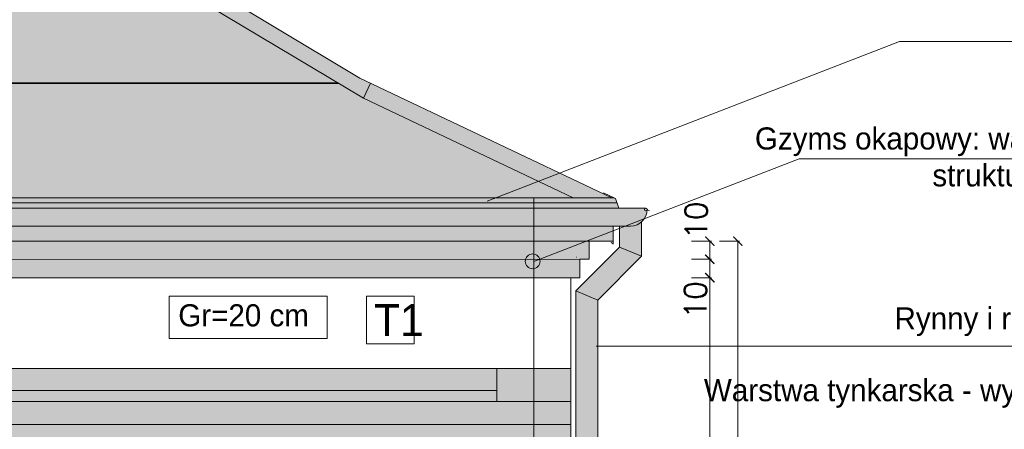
# Model space of a CAD drawing. Header units: millimetres. Extents: x -587 to 33545, y -26688 to 22494.
# Tile 17 of 256: x 2368 to 2903, y 8039 to 8262. Entities that reach past the tile are written whole.
import ezdxf
from ezdxf.lldxf.tags import DXFTag

# ---------------------------------------------------------------- set-up
doc = ezdxf.new("R2010")
doc.units = ezdxf.units.MM
doc.header["$MEASUREMENT"] = 0
for name, color, linetype, lineweight in [('A_linie widokowe', 5, 'Continuous', 18), ('l.przerywana', 104, 'ICAD_ISO03W100', 5), ('l.widokowa', 140, 'Continuous', 15), ('l.wypełnien', 253, 'Continuous', 5), ('wymiarowanie', 176, 'Continuous', 9)]:
    doc.layers.add(name, color=color, linetype=linetype, lineweight=lineweight)
doc.styles.add('styl2', font='simplex.shx')
tags = doc.linetypes.add('ICAD_ISO03W100', pattern=[30, 12, -18]).pattern_tags.tags
tags[6:7] = [DXFTag(74, 4), DXFTag(75, 0), DXFTag(340, '0'), DXFTag(46, 1.0), DXFTag(50, 0.0), DXFTag(44, 0.0), DXFTag(45, 0.0)]
tags[4:5] = [DXFTag(74, 4), DXFTag(75, 0), DXFTag(340, '0'), DXFTag(46, 1.0), DXFTag(50, 0.0), DXFTag(44, 0.0), DXFTag(45, 0.0)]
doc.dimstyles.new('Skala 1-50', dxfattribs={"dimtxt": 12, "dimasz": 5, "dimexe": 1, "dimexo": 1, "dimgap": 1.5, "dimtad": 1, "dimdec": 1, "dimrnd": 0.5, "dimtxsty": 'styl2', "dimblk": 'ARCHTICK', "dimcen": 5, "dimadec": 0, "dimazin": 0, "dimtfac": 1, "dimtdec": 1, "dimtmove": 1, "dimatfit": 3, "dimldrblk": 'ARCHTICK', "dimfxl": 5, "dimfxlon": 1, "dimlwd": -1, "dimlwe": -1, "dimarcsym": 0})

# ---------------------------------------------------------------- blocks, each defined once
blk = doc.blocks.new('_ArchTick')
at = {"color": 0, "linetype": 'ByBlock', "const_width": 0.15}
blk.add_lwpolyline([(-0.5, -0.5), (0.5, 0.5)], dxfattribs=at)
blk = doc.blocks.new('*D4708')
at = {"layer": 'Defpoints', "color": 0}
for p in [(2704.26, 8121.73), (2742.77, 8121.73), (2732.77, 7788.72)]:
    blk.add_point(p, dxfattribs=at)
at = {"layer": 'wymiarowanie', "color": 0}
for p, q in [((2732.77, 8121.73), (2743.77, 8121.73)), ((2742.77, 7788.72), (2742.77, 8121.73)), ((2733.77, 7788.72), (2743.77, 7788.72))]:
    blk.add_line(p, q, dxfattribs=at)
at = {"layer": 'wymiarowanie', "color": 0, "xscale": 5, "yscale": 5, "zscale": 5}
for p, rotation in [((2742.77, 8121.73), 90), ((2742.77, 7788.72), 270)]:
    blk.add_blockref('_ArchTick', p, dxfattribs=dict(at, rotation=rotation))
at = {"layer": 'wymiarowanie', "color": 0, "insert": (2734.97, 7955.23), "char_height": 12, "attachment_point": 5, "rotation": 90, "style": 'styl2'}
blk.add_mtext('333', dxfattribs=at)
blk = doc.blocks.new('*D4709')
at = {"layer": 'Defpoints', "color": 0}
for p in [(2709.26, 8131.73), (2742.77, 8131.73), (2704.26, 8121.73)]:
    blk.add_point(p, dxfattribs=at)
at = {"layer": 'wymiarowanie', "color": 0}
for p, q in [((2732.77, 8131.73), (2743.77, 8131.73)), ((2742.77, 8121.73), (2742.77, 8131.73)), ((2732.77, 8121.73), (2743.77, 8121.73))]:
    blk.add_line(p, q, dxfattribs=at)
at = {"layer": 'wymiarowanie', "color": 0, "xscale": 5, "yscale": 5, "zscale": 5}
for p, rotation in [((2742.77, 8131.73), 90), ((2742.77, 8121.73), 270)]:
    blk.add_blockref('_ArchTick', p, dxfattribs=dict(at, rotation=rotation))
at = {"layer": 'wymiarowanie', "color": 0, "insert": (2734.97, 8109.71), "char_height": 12, "attachment_point": 5, "rotation": 90, "style": 'styl2'}
blk.add_mtext('10', dxfattribs=at)
blk = doc.blocks.new('*D4710')
at = {"layer": 'Defpoints', "color": 0}
for p in [(2709.26, 8141.57), (2742.77, 8141.57), (2709.26, 8131.73)]:
    blk.add_point(p, dxfattribs=at)
at = {"layer": 'wymiarowanie', "color": 0}
for p, q in [((2732.77, 8141.57), (2743.77, 8141.57)), ((2742.77, 8131.73), (2742.77, 8141.57)), ((2732.77, 8131.73), (2743.77, 8131.73))]:
    blk.add_line(p, q, dxfattribs=at)
at = {"layer": 'wymiarowanie', "color": 0, "xscale": 5, "yscale": 5, "zscale": 5}
for p, rotation in [((2742.77, 8141.57), 90), ((2742.77, 8131.73), 270)]:
    blk.add_blockref('_ArchTick', p, dxfattribs=dict(at, rotation=rotation))
at = {"layer": 'wymiarowanie', "color": 0, "insert": (2735.35, 8152.79), "char_height": 12, "attachment_point": 5, "rotation": 90, "style": 'styl2'}
blk.add_mtext('10', dxfattribs=at)
blk = doc.blocks.new('*D4711')
at = {"layer": 'Defpoints', "color": 0}
for p in [(2732.77, 8141.57), (2732.77, 7730.72), (2757.96, 7730.72)]:
    blk.add_point(p, dxfattribs=at)
at = {"layer": 'wymiarowanie', "color": 0}
for p, q in [((2747.96, 8141.57), (2758.96, 8141.57)), ((2757.96, 8141.57), (2757.96, 7730.72)), ((2747.96, 7730.72), (2758.96, 7730.72))]:
    blk.add_line(p, q, dxfattribs=at)
at = {"layer": 'wymiarowanie', "color": 0, "xscale": 5, "yscale": 5, "zscale": 5}
for p, rotation in [((2757.96, 8141.57), 90), ((2757.96, 7730.72), 270)]:
    blk.add_blockref('_ArchTick', p, dxfattribs=dict(at, rotation=rotation))
at = {"layer": 'wymiarowanie', "color": 0, "insert": (2750.31, 7936.15), "char_height": 12, "attachment_point": 5, "rotation": 90, "style": 'styl2'}
blk.add_mtext('411', dxfattribs=at)

msp = doc.modelspace()

# ---------------------------------------------------------------- hatches: boundary and pattern name
at = {"layer": 'l.wypełnien'}
for points in [[(2159.06, 8159.49), (2158.93, 8157.85, -0.368006), (2150.68, 8149.6), (2141.2, 8149.6), (2141.2, 8141.96), (2128.2, 8141.57), (2128.2, 8131.57), (2123.2, 8131.57), (2123.2, 8121.57), (2672.3, 8121.73), (2672.3, 8131.73), (2677.3, 8131.73), (2677.3, 8141.57), (2690.3, 8141.57), (2690.3, 8149.75), (2699.78, 8149.75, 0.439902), (2708.54, 8159.3), (2693.39, 8159.49), (2691.56, 8164.69), (2690.64, 8165.11), (2689.67, 8165.11), (2552.88, 8229.95), (2264.76, 8402.67), (1715.4, 8402.67), (2009.29, 8227.23), (2142.65, 8163.97), (2144.28, 8159.34)], [(2118.2, 8072.44), (2667.33, 8072.44), (2667.33, 8021.55), (2118.2, 8021.55)]]:
    msp.add_hatch(color=252, dxfattribs=at).paths.add_polyline_path(points)
h = msp.add_hatch(dxfattribs=at)
h.set_pattern_fill('SPANTILE', scale=17, style=0)
h.set_pattern_definition([(274.9697, (-229.10604, -2266.1196), (-16.99985222, 204.000017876), [15.699024, -376.776457]), (180, (-227.746, -2281.76), (-17, -17), [1.36, -15.64]), (0, (-244.746, -2283.12), (17, 17), [4.76, -12.24]), (90, (-239.986, -2283.12), (-17, 17), [1.7, -15.3]), (270, (-229.106, -2281.42), (17, -17), [1.7, -15.3]), (0, (-229.106, -2283.12), (17, 17), [1.36, -15.64]), (0, (-244.746, -2281.76), (17, 17), [3.4, -13.6]), (85.0303, (-241.34604, -2281.7596), (16.99985222, 204.000017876), [15.699024, -376.776457]), (52.6961, (-241.34604, -2280.9096), (-220.999760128, -289.00018261), [4.488136, -444.32475]), (18.4349, (-238.626, -2277.3396), (34.0000074, 16.9999729), [4.300694, -49.458015]), (341.5651, (-234.546, -2275.9796), (-34.0000074, 16.9999729), [4.300694, -49.458015]), (307.3039, (-230.46604, -2277.3396), (220.999760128, -289.00018261), [4.488136, -444.32475]), (20.2249, (-237.776, -2278.5296), (-186.999953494, -68.000141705), [3.442245, -340.781524]), (339.7751, (-234.546, -2277.3396), (186.999953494, -68.000141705), [3.442245, -340.781524]), (307.4054, (-231.31604, -2278.5296), (170.000169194, -220.999871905), [3.638153, -360.177725]), (52.5946, (-239.98604, -2281.4196), (-170.000169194, -220.999871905), [3.638153, -360.177725])])
h.paths.add_polyline_path([(2003.4, 8230.02), (2009.29, 8227.23), (2541.23, 8227.23), (2262.27, 8393.67), (1730.41, 8393.67)])
h.paths.add_polyline_path([(2142.65, 8163.97), (2142.45, 8164.54), (2141.21, 8165.11), (2668.67, 8165.11), (2554.86, 8219.1), (2541.23, 8227.23), (2009.29, 8227.23)])
h = msp.add_hatch(color=252, dxfattribs=at)
h.paths.add_polyline_path([(2670.02, 7787.72), (2671.49, 7786.87), (2671.49, 7781.87), (2669.91, 7781.87), (2669.91, 7750.42), (2677.39, 7750.42), (2677.41, 7833.42), (2682.02, 7833.42), (2682.02, 8007.21), (2670.02, 8007.21)])
h.paths.add_polyline_path([(2682.02, 8007.21), (2682.02, 8109.56), (2670.02, 8114.53), (2670.02, 8007.21)])
h.paths.add_polyline_path([(2670.02, 8114.53), (2682.02, 8109.56), (2705.78, 8133.32), (2693.78, 8138.29)])
h.paths.add_polyline_path([(2693.78, 8148.56), (2696.84, 8149.75), (2699.78, 8149.75, 0.184483), (2705.78, 8152.04), (2705.78, 8133.32), (2693.78, 8138.29)])
h = msp.add_hatch(color=254, dxfattribs=at)
h.paths.add_polyline_path([(2144.94, 8121.57), (2154.94, 8131.57), (2642.81, 8131.72, 0.547259), (2647.3, 8126.61), (2647.3, 8121.72)])
h.paths.add_polyline_path([(2154.94, 8131.57), (2156.68, 8133.32), (2156.68, 8141.57), (2647.3, 8141.57), (2647.3, 8134.59, 0.377261), (2642.81, 8131.72)])
h.paths.add_polyline_path([(2647.3, 8141.57), (2675.73, 8141.57), (2650.54, 8131.82, 0.285463), (2647.3, 8134.59)])
h.paths.add_polyline_path([(2675.73, 8141.57), (2677.3, 8141.57), (2677.3, 8131.73), (2672.3, 8131.73), (2650.57, 8131.72, 0.006447), (2650.54, 8131.82)])
h.paths.add_polyline_path([(2647.3, 8121.72), (2647.3, 8126.61, 0.370312), (2650.72, 8130.6, 0.070255), (2650.57, 8131.72), (2672.3, 8131.73), (2672.3, 8121.73), (2667.3, 8121.73)])
h.paths.add_polyline_path([(2144.68, 8138.29), (2144.68, 8141.57), (2141.2, 8141.57), (2128.2, 8141.57), (2128.2, 8131.57), (2137.97, 8131.57)])
h.paths.add_polyline_path([(2127.97, 8121.57), (2137.97, 8131.57), (2128.2, 8131.57), (2123.2, 8131.57), (2123.2, 8121.57)])
at = {"layer": 'wymiarowanie', "ltscale": 0.3}
msp.add_hatch(color=256, dxfattribs=at).paths.add_polyline_path([(2642.65, 8130.6, -1), (2650.72, 8130.6, -1)])

# ---------------------------------------------------------------- linework, layer by layer
at = {"layer": 'A_linie widokowe', "color": 7, "linetype": 'Continuous', "lineweight": -2}
for points in [[(2009.29, 8227.23), (2541.23, 8227.23)], [(2541.23, 8227.23), (2014.74, 8227.23), (2014.74, 8227.23)]]:
    msp.add_lwpolyline(points, dxfattribs=at)
at = {"layer": 'l.przerywana', "color": 7, "ltscale": 0.3}
msp.add_line((2647.3, 8165.11), (2647.3, 7735.72), dxfattribs=at)
at = {"layer": 'l.widokowa', "color": 7, "ltscale": 0.3}
msp.add_line((2689.67, 8165.11), (2552.55, 8230.15), dxfattribs=at)
at = {"layer": 'l.widokowa', "color": 7}
for p, q in [((2554.86, 8219.1), (2558.71, 8227.23)), ((2708.78, 8158.75), (2709.98, 8158.06)), ((2705.78, 8152.04), (2705.78, 8133.32)), ((2690.78, 8149.75), (2699.78, 8149.75)), ((2693.78, 8149.75), (2693.78, 8138.29)), ((2693.78, 8138.29), (2670.02, 8114.53)), ((2690.3, 8140.03), (2689.2, 8140.86)), ((2693.78, 8138.29), (2705.78, 8133.32)), ((2677.3, 8131.73), (2672.3, 8131.73)), ((2705.78, 8133.32), (2682.02, 8109.56)), ((2667.3, 8121.73), (2667.38, 7845.73)), ((2670.02, 8114.53), (2670.02, 7844.6)), ((2670.02, 8114.53), (2682.02, 8109.56)), ((2682.02, 8109.56), (2682.02, 7839.46)), ((2667.31, 8072.44), (2132.92, 8072.44)), ((2627.31, 8072.44), (2627.32, 8054.6)), ((2627.32, 8060.52), (2132.92, 8060.52)), ((2667.32, 8054.6), (2132.92, 8054.6)), ((2667.32, 8042.1), (2132.92, 8042.1))]:
    msp.add_line(p, q, dxfattribs=at)
at = {"layer": 'l.widokowa', "color": 7, "ltscale": 0.3}
msp.add_lwpolyline([(2552.88, 8229.95), (2264.76, 8402.67)], dxfattribs=at)
at = {"layer": 'l.widokowa', "color": 7}
for points in [[(2554.86, 8219.1), (2262.27, 8393.67)], [(2668.67, 8165.11), (2554.86, 8219.1), (2554.86, 8219.1)], [(2690.64, 8165.11), (2141.21, 8165.11), (2141.21, 8165.11)], [(2685.02, 8167.73), (2691.56, 8164.69), (2693.39, 8159.49)], [(2692.39, 8162.31), (2143.04, 8162.31), (2143.04, 8162.31)], [(2707.9, 8159.49), (2159.06, 8159.49), (2159.06, 8159.49)], [(2690.96, 8149.75), (2156.68, 8149.75)], [(2690.3, 8149.75), (2690.3, 8139.9)], [(2690.3, 8141.57), (2156.68, 8141.57)], [(2677.3, 8141.57), (2677.3, 8131.73)], [(2672.3, 8131.73), (2154.94, 8131.57)], [(2670.3, 8132.81), (2670.47, 8132.81), (2670.47, 8132.81)], [(2672.3, 8131.73), (2672.3, 8121.73)], [(2667.3, 8121.73), (2144.94, 8121.57)], [(2672.3, 8121.73), (2667.3, 8121.73), (2667.3, 8121.73)]]:
    msp.add_lwpolyline(points, dxfattribs=at)
msp.add_circle((2708.03, 8158.75), 0.75, dxfattribs=at)
msp.add_arc((2699.78, 8158.75), 9, 270, 0, dxfattribs=at)
at = {"layer": 'wymiarowanie'}
for p, q in [((2621.9, 8163.17), (2845.77, 8249.85)), ((2845.77, 8249.85), (3363.68, 8249.85)), ((2647.39, 8130.6), (2791.21, 8186.29)), ((2791.21, 8186.29), (3363.68, 8186.29)), ((2681.1, 8084.6), (3363.68, 8084.6))]:
    msp.add_line(p, q, dxfattribs=at)
msp.add_lwpolyline([(2449.37, 8111.76), (2535.22, 8111.76), (2535.22, 8088.75), (2449.37, 8088.75)], close=True, dxfattribs=at)
msp.add_lwpolyline([(2556.51, 8111.76), (2582.43, 8111.76), (2582.43, 8085.84), (2556.51, 8085.84), (2556.51, 8111.76)], dxfattribs=at)
at = {"layer": 'wymiarowanie', "ltscale": 0.3}
msp.add_circle((2646.69, 8130.6), 4.04, dxfattribs=at)

# ---------------------------------------------------------------- texts
at = {"layer": 'wymiarowanie', "attachment_point": 1}
for s, insert, char_height, width in [('\\pxqr;{\\fCentury Gothic|b0|i0|c238|p34;Gzyms okapowy: warstwa tynkarska - wyprawa dekoracyjna z tynku silikonowego o strukturze baranka o uziarnieniu 1,5 lub 2mm; kolor wg NCS:S4000-N\\Pgrubość styropianu 20 cm+5 cm + 5 cm\\P }', (2737.9, 8203.27), 12, 621.5287), ('\\pxql;{\\fCentury Gothic|b0|i0|c238|p34;Gr=20 cm\\P\\pqr;\\H1.000001x; }', (2454.39, 8107.32), 12, 621.5287), ('{\\fCentury Gothic|b0|i0|c238|p34;T1}', (2560.57, 8107.39), 17.28, 25.92), ('\\pxqr;{\\fCentury Gothic|b0|i0|c238|p34;Rynny i rury spustowe z blachy stalowej powlekanej w kolorze RAL 7016}', (2737.9, 8105.65), 12, 621.5287), ('\\pxqr;{\\fCentury Gothic|b0|i0|c238|p34;Warstwa tynkarska - wyprawa dekoracyjna z tynku silikonowego o strukturze baranka o uziarnieniu 1,5 lub 2mm; kolor wg NCS: S 0580 Y10R\\Pgrubość styropianu 20cm\\P }', (2737.9, 8066.73), 12, 621.5287)]:
    msp.add_mtext(s, dxfattribs=dict(at, insert=insert, char_height=char_height, width=width))

# ---------------------------------------------------------------- dimensions: what is measured, and where the dimension line sits
at = {"layer": 'wymiarowanie'}
for base, p1, p2, picture, middle in [((2742.77, 8141.57), (2709.26, 8131.73), (2709.26, 8141.57), '*D4710', (2743.15, 8152.79)), ((2742.77, 8131.73), (2704.26, 8121.73), (2709.26, 8131.73), '*D4709', (2742.77, 8109.71))]:
    dim = msp.add_linear_dim(base=base, p1=p1, p2=p2, angle=90, dimstyle='Skala 1-50', override={"dimtmove": 1, "dimfxl": 10}, dxfattribs=at)
    dim.commit()
    dim.dimension.update_dxf_attribs({"geometry": picture, "text_midpoint": middle, "dimtype": 160})
for base, p1, p2, override, picture, middle in [((2757.9587, 7730.724), (2732.767, 8141.5734), (2732.767, 7730.724), {"dimtmove": 0, "dimfxl": 10}, '*D4711', (2750.3078, 7936.1487)), ((2742.77, 8121.73), (2732.77, 7788.72), (2704.26, 8121.73), {"dimtmove": 1, "dimfxl": 10}, '*D4708', (2734.97, 7955.23))]:
    dim = msp.add_linear_dim(base=base, p1=p1, p2=p2, angle=90, dimstyle='Skala 1-50', override=override, dxfattribs=at)
    dim.commit()
    dim.dimension.update_dxf_attribs({"geometry": picture, "text_midpoint": middle})

doc.saveas('drawing.dxf')
